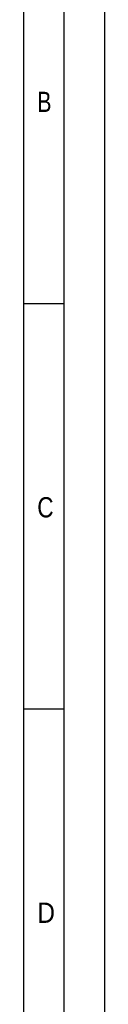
# Model space of a CAD drawing. Header units: millimetres. Extents: x 0 to 841, y 0 to 594.
# Tile 62 of 63: x 831 to 841, y 411 to 532. Entities that reach past the tile are written whole.
import ezdxf

# ---------------------------------------------------------------- set-up
doc = ezdxf.new("R2010")
doc.units = ezdxf.units.MM
doc.header["$LTSCALE"] = 46.255
doc.layers.get('0').update_dxf_attribs({"linetype": 'CONTINUOUS'})
doc.styles.add('TEXTSTYLE_2', font='txt')

msp = doc.modelspace()

# ---------------------------------------------------------------- linework, layer by layer
at = {"color": 5, "linetype": 'Continuous'}
for p, q in [((841, 594), (841, 0)), ((831, 584), (831, 10)), ((831, 497), (836, 497)), ((831, 447), (836, 447))]:
    msp.add_line(p, q, dxfattribs=at)
at = {"color": 6, "linetype": 'Continuous'}
msp.add_line((836, 5), (836, 589), dxfattribs=at)

# ---------------------------------------------------------------- texts
at = {"color": 5, "linetype": 'Continuous', "style": 'TEXTSTYLE_2'}
for s, width, p in [('B', 0.785714, (832.70156, 520.613)), ('C', 0.833333, (832.70156, 470.613)), ('D', 0.904762, (832.70156, 420.613))]:
    msp.add_text(s, height=2.50001, dxfattribs=dict(at, width=width)).set_placement(p)

doc.saveas('drawing.dxf')
